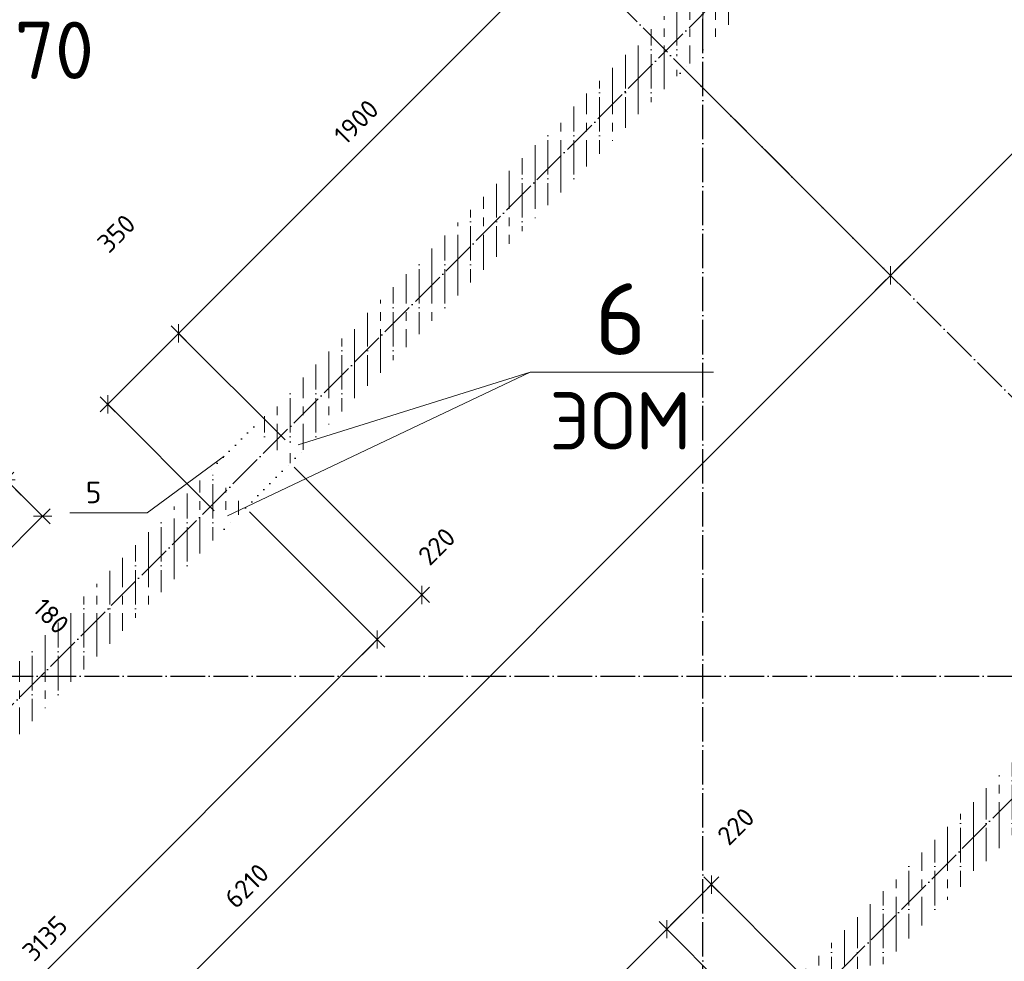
# Model space of a CAD drawing. Header units: millimetres. Extents: x -37663 to 118746, y -2869 to 47508.
# Tile 20 of 54: x 16066 to 19503, y 14205 to 17490. Entities that reach past the tile are written whole.
import ezdxf

# ---------------------------------------------------------------- set-up
doc = ezdxf.new("R2010")
doc.units = ezdxf.units.MM
doc.header["$PDMODE"] = 65
for name, pattern in [('______11', [150, 120, -15, 0, -15]), ('______5', [330, 240, -30, 30, -30]), ('______9', [30, 0, -30])]:
    doc.linetypes.add(name, pattern=pattern)
for name, color, linetype, lineweight in [('Standard', 7, 'Continuous', 25), ('Высотная отметка (окна)', 7, 'Continuous', 13), ('Ограждение_ 2D надпись', 7, 'Continuous', 13), ('Размерная линия_ общее', 7, 'Continuous', 13), ('Стена_ общее', 7, 'Continuous', 35)]:
    doc.layers.add(name, color=color, linetype=linetype, lineweight=lineweight)
doc.layers.add('Осевая линия_ общее', color=7, linetype='______5', lineweight=13, true_color=0xa0a0a0)
doc.styles.add('ISOCPEUR', font='ISOCPEUR')
doc.dimstyles.new('DIMSTYLE_13', dxfattribs={"dimtxt": 66, "dimasz": 75, "dimexe": 0, "dimexo": 0, "dimgap": 33, "dimtad": 0, "dimdec": 0, "dimrnd": 5, "dimzin": 12, "dimdsep": 46, "dimtxsty": 'ISOCPEUR', "dimblk1": 'ALL_ML_STRICH', "dimblk2": 'ALL_ML_STRICH', "dimsah": 1, "dimcen": 0, "dimclrd": 7, "dimclre": 256, "dimclrt": 7, "dimadec": 0, "dimazin": 0, "dimtfac": 1, "dimtdec": 0, "dimtix": 1, "dimtmove": 2, "dimatfit": 3, "dimfxl": 0, "dimtvp": 1.2, "dimtzin": 0, "dimlwd": 0, "dimlwe": -3, "dimarcsym": 0})
doc.dimstyles.new('DIMSTYLE_3', dxfattribs={"dimtxt": 66, "dimasz": 75, "dimexe": 0, "dimexo": 0, "dimgap": 33, "dimtad": 2, "dimdec": 0, "dimrnd": 5, "dimzin": 12, "dimdsep": 46, "dimtxsty": 'ISOCPEUR', "dimblk1": 'ALL_ML_STRICH', "dimblk2": 'ALL_ML_STRICH', "dimsah": 1, "dimcen": 0, "dimclrd": 7, "dimclre": 256, "dimclrt": 7, "dimadec": 0, "dimazin": 0, "dimtfac": 1, "dimtdec": 0, "dimtix": 1, "dimtmove": 2, "dimatfit": 3, "dimfxl": 0, "dimtzin": 0, "dimlwd": 0, "dimlwe": -3, "dimarcsym": 0})
pattern_1 = [(90, (0, 0), (-90, 6e-15), [120, -15, 0, -15]), (90, (-45, 6e-15), (-90, 6e-15), [240, -30, 30, -30])]

# ---------------------------------------------------------------- blocks, each defined once
blk = doc.blocks.new('ALL_ML_STRICH')
at = {"color": 0, "linetype": 'ByBlock', "lineweight": -2}
for p, q in [((0, -0.5), (0, 0.5)), ((-1, 0), (0.5, 0)), ((-0.3, -0.3), (0.3, 0.3))]:
    blk.add_line(p, q, dxfattribs=at)
blk = doc.blocks.new('*D192')
at = {"layer": 'DEFPOINTS', "color": 7, "linetype": 'Continuous', "lineweight": 13, "transparency": 33554687}
for p in [(20439.2, 15264.3), (14595.3, 9709.6), (15203, 9101.9)]:
    blk.add_point(p, dxfattribs=at)
at = {"layer": 'Размерная линия_ общее', "color": 253, "linetype": 'Continuous', "lineweight": -2, "true_color": 0xa0a0a0, "transparency": 33554687}
for p, q in [((20453.3, 15250.2), (20902.3, 14801.2)), ((14609.5, 9695.5), (15203, 9101.9))]:
    blk.add_line(p, q, dxfattribs=at)
at = {"layer": 'Размерная линия_ общее', "color": 7, "linetype": 'Continuous', "lineweight": -2, "transparency": 33554687}
blk.add_line((15203, 9101.9), (20902.3, 14801.2), dxfattribs=at)
at = {"layer": 'Размерная линия_ общее', "color": 7, "linetype": 'Continuous', "lineweight": 13, "transparency": 33554687, "xscale": 75, "yscale": 75, "zscale": 75}
for p, rotation in [((20902.3, 14801.2), 44.99999999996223), ((15203, 9101.9), 224.9999999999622)]:
    blk.add_blockref('ALL_ML_STRICH', p, dxfattribs=dict(at, rotation=rotation))
at = {"layer": 'Размерная линия_ общее', "color": 7, "linetype": 'Continuous', "lineweight": 13, "transparency": 33554687, "insert": (17996.3, 12012.6), "char_height": 66, "width": 264, "attachment_point": 5, "rotation": 45, "style": 'ISOCPEUR'}
blk.add_mtext('\\A1;{8060}', dxfattribs=at)
blk = doc.blocks.new('*D212')
at = {"layer": 'DEFPOINTS', "color": 7, "linetype": 'Continuous', "lineweight": 13, "transparency": 33554687}
for p in [(16018.6, 15884.7), (15557, 15423), (15684.3, 15295.8)]:
    blk.add_point(p, dxfattribs=at)
at = {"layer": 'Размерная линия_ общее', "color": 253, "linetype": 'Continuous', "lineweight": -2, "true_color": 0xa0a0a0, "transparency": 33554687}
for p, q in [((15571.1, 15437.2), (16018.6, 15884.7)), ((15698.4, 15309.9), (16145.9, 15757.4))]:
    blk.add_line(p, q, dxfattribs=at)
at = {"layer": 'Размерная линия_ общее', "color": 7, "linetype": 'Continuous', "lineweight": -2, "transparency": 33554687}
blk.add_line((16018.6, 15884.7), (16145.9, 15757.4), dxfattribs=at)
at = {"layer": 'Размерная линия_ общее', "color": 7, "linetype": 'Continuous', "lineweight": 13, "transparency": 33554687, "xscale": 75, "yscale": 75, "zscale": 75}
for p, rotation in [((16018.6, 15884.7), 134.9999999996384), ((16145.9, 15757.4), 314.9999999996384)]:
    blk.add_blockref('ALL_ML_STRICH', p, dxfattribs=dict(at, rotation=rotation))
at = {"layer": 'Размерная линия_ общее', "color": 7, "linetype": 'Continuous', "lineweight": 13, "transparency": 33554687, "insert": (16175.6, 15409.1), "char_height": 66, "width": 198, "attachment_point": 5, "rotation": 315, "style": 'ISOCPEUR'}
blk.add_mtext('\\A1;{180}', dxfattribs=at)
blk = doc.blocks.new('СЛОЖНЫЙ_ОБЪЕКТ_1')
at = {"layer": 'Осевая линия_ общее', "color": 253, "linetype": '______11', "lineweight": -3, "true_color": 0xa0a0a0, "transparency": 33554687}
for p, q in [((21086.6, 14616.9), (14623.6, 21079.9)), ((18450, -2590), (18450, 20630)), ((3543.2, 2603.2), (20704.7, 19764.7)), ((5452.4, 694), (22613.9, 17855.5)), ((-2770, 15200), (26050, 15200))]:
    blk.add_line(p, q, dxfattribs=at)
blk = doc.blocks.new('*D336')
at = {"layer": 'DEFPOINTS', "color": 7, "linetype": 'Continuous', "lineweight": 13, "transparency": 33554687}
for p in [(18385.4, 17318.1), (13994.3, 12927), (14714.4, 12206.9)]:
    blk.add_point(p, dxfattribs=at)
at = {"layer": 'Размерная линия_ общее', "color": 253, "linetype": 'Continuous', "lineweight": -2, "true_color": 0xa0a0a0, "transparency": 33554687}
for p, q in [((18399.6, 17304), (19105.5, 16598)), ((14008.4, 12912.8), (14714.4, 12206.9))]:
    blk.add_line(p, q, dxfattribs=at)
at = {"layer": 'Размерная линия_ общее', "color": 7, "linetype": 'Continuous', "lineweight": -2, "transparency": 33554687}
blk.add_line((14714.4, 12206.9), (19105.5, 16598), dxfattribs=at)
at = {"layer": 'Размерная линия_ общее', "color": 7, "linetype": 'Continuous', "lineweight": 13, "transparency": 33554687, "xscale": 75, "yscale": 75, "zscale": 75}
for p, rotation in [((19105.5, 16598), 44.99999999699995), ((14714.4, 12206.9), 224.9999999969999)]:
    blk.add_blockref('ALL_ML_STRICH', p, dxfattribs=dict(at, rotation=rotation))
at = {"layer": 'Размерная линия_ общее', "color": 7, "linetype": 'Continuous', "lineweight": 13, "transparency": 33554687, "insert": (16858.3, 14468.1), "char_height": 66, "width": 264, "attachment_point": 5, "rotation": 45, "style": 'ISOCPEUR'}
blk.add_mtext('\\A1;{6210}', dxfattribs=at)
blk = doc.blocks.new('*D337')
at = {"layer": 'DEFPOINTS', "color": 7, "linetype": 'Continuous', "lineweight": 13, "transparency": 33554687}
for p in [(19815.3, 18748), (18385.4, 17318.1), (19105.5, 16598)]:
    blk.add_point(p, dxfattribs=at)
at = {"layer": 'Размерная линия_ общее', "color": 253, "linetype": 'Continuous', "lineweight": -2, "true_color": 0xa0a0a0, "transparency": 33554687}
for p, q in [((19829.4, 18733.8), (20535.4, 18027.9)), ((18399.6, 17304), (19105.5, 16598))]:
    blk.add_line(p, q, dxfattribs=at)
at = {"layer": 'Размерная линия_ общее', "color": 7, "linetype": 'Continuous', "lineweight": -2, "transparency": 33554687}
blk.add_line((19105.5, 16598), (20535.4, 18027.9), dxfattribs=at)
at = {"layer": 'Размерная линия_ общее', "color": 7, "linetype": 'Continuous', "lineweight": 13, "transparency": 33554687, "xscale": 75, "yscale": 75, "zscale": 75}
for p, rotation in [((20535.4, 18027.9), 44.99999999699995), ((19105.5, 16598), 224.9999999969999)]:
    blk.add_blockref('ALL_ML_STRICH', p, dxfattribs=dict(at, rotation=rotation))
at = {"layer": 'Размерная линия_ общее', "color": 7, "linetype": 'Continuous', "lineweight": 13, "transparency": 33554687, "insert": (19764.1, 17374), "char_height": 66, "width": 264, "attachment_point": 5, "rotation": 45, "style": 'ISOCPEUR'}
blk.add_mtext('\\A1;{2020}', dxfattribs=at)
blk = doc.blocks.new('*D340')
at = {"layer": 'DEFPOINTS', "color": 7, "linetype": 'Continuous', "lineweight": 13, "transparency": 33554687}
for p in [(18636.4, 14005.3), (16108, 12100.2), (16419.7, 11788.5)]:
    blk.add_point(p, dxfattribs=at)
at = {"layer": 'Размерная линия_ общее', "color": 7, "linetype": 'Continuous', "lineweight": -2, "transparency": 33554687}
blk.add_line((16108, 12100.2), (18324.8, 14316.9), dxfattribs=at)
at = {"layer": 'Размерная линия_ общее', "color": 253, "linetype": 'Continuous', "lineweight": -2, "true_color": 0xa0a0a0, "transparency": 33554687}
for p, q in [((18622.3, 14019.4), (18324.8, 14316.9)), ((16405.5, 11802.7), (16108, 12100.2))]:
    blk.add_line(p, q, dxfattribs=at)
at = {"layer": 'Размерная линия_ общее', "color": 7, "linetype": 'Continuous', "lineweight": 13, "transparency": 33554687, "xscale": 75, "yscale": 75, "zscale": 75}
for p, rotation in [((18324.8, 14316.9), 44.9999999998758), ((16108, 12100.2), 224.9999999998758)]:
    blk.add_blockref('ALL_ML_STRICH', p, dxfattribs=dict(at, rotation=rotation))
at = {"layer": 'Размерная линия_ общее', "color": 7, "linetype": 'Continuous', "lineweight": 13, "transparency": 33554687, "insert": (17164.7, 13274.2), "char_height": 66, "width": 264, "attachment_point": 5, "rotation": 45, "style": 'ISOCPEUR'}
blk.add_mtext('\\A1;{3135}', dxfattribs=at)
blk = doc.blocks.new('*D341')
at = {"layer": 'DEFPOINTS', "color": 7, "linetype": 'Continuous', "lineweight": 13, "transparency": 33554687}
for p in [(18324.8, 14316.9), (18792, 14160.9), (18636.4, 14005.3)]:
    blk.add_point(p, dxfattribs=at)
at = {"layer": 'Размерная линия_ общее', "color": 7, "linetype": 'Continuous', "lineweight": -2, "transparency": 33554687}
blk.add_line((18324.8, 14316.9), (18480.4, 14472.5), dxfattribs=at)
at = {"layer": 'Размерная линия_ общее', "color": 253, "linetype": 'Continuous', "lineweight": -2, "true_color": 0xa0a0a0, "transparency": 33554687}
for p, q in [((18777.9, 14175), (18480.4, 14472.5)), ((18622.3, 14019.4), (18324.8, 14316.9))]:
    blk.add_line(p, q, dxfattribs=at)
at = {"layer": 'Размерная линия_ общее', "color": 7, "linetype": 'Continuous', "lineweight": 13, "transparency": 33554687, "xscale": 75, "yscale": 75, "zscale": 75}
for p, rotation in [((18480.4, 14472.5), 44.9999999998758), ((18324.8, 14316.9), 224.9999999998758)]:
    blk.add_blockref('ALL_ML_STRICH', p, dxfattribs=dict(at, rotation=rotation))
at = {"layer": 'Размерная линия_ общее', "color": 7, "linetype": 'Continuous', "lineweight": 13, "transparency": 33554687, "insert": (18566, 14675.6), "char_height": 66, "width": 198, "attachment_point": 5, "rotation": 45, "style": 'ISOCPEUR'}
blk.add_mtext('\\A1;{220}', dxfattribs=at)
blk = doc.blocks.new('*D344')
at = {"layer": 'DEFPOINTS', "color": 7, "linetype": 'Continuous', "lineweight": 13, "transparency": 33554687}
for p in [(16854.5, 15787.2), (14637.8, 13570.4), (15097.3, 13110.9)]:
    blk.add_point(p, dxfattribs=at)
at = {"layer": 'Размерная линия_ общее', "color": 253, "linetype": 'Continuous', "lineweight": -2, "true_color": 0xa0a0a0, "transparency": 33554687}
for p, q in [((16868.7, 15773.1), (17314.1, 15327.7)), ((14651.9, 13556.3), (15097.3, 13110.9))]:
    blk.add_line(p, q, dxfattribs=at)
at = {"layer": 'Размерная линия_ общее', "color": 7, "linetype": 'Continuous', "lineweight": -2, "transparency": 33554687}
blk.add_line((15097.3, 13110.9), (17314.1, 15327.7), dxfattribs=at)
at = {"layer": 'Размерная линия_ общее', "color": 7, "linetype": 'Continuous', "lineweight": 13, "transparency": 33554687, "xscale": 75, "yscale": 75, "zscale": 75}
for p, rotation in [((17314.1, 15327.7), 45.00000000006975), ((15097.3, 13110.9), 225.0000000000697)]:
    blk.add_blockref('ALL_ML_STRICH', p, dxfattribs=dict(at, rotation=rotation))
at = {"layer": 'Размерная линия_ общее', "color": 7, "linetype": 'Continuous', "lineweight": 13, "transparency": 33554687, "insert": (16154, 14285), "char_height": 66, "width": 264, "attachment_point": 5, "rotation": 45, "style": 'ISOCPEUR'}
blk.add_mtext('\\A1;{3135}', dxfattribs=at)
blk = doc.blocks.new('*D345')
at = {"layer": 'DEFPOINTS', "color": 7, "linetype": 'Continuous', "lineweight": 13, "transparency": 33554687}
for p in [(17010.1, 15942.8), (16854.5, 15787.2), (17314.1, 15327.7)]:
    blk.add_point(p, dxfattribs=at)
at = {"layer": 'Размерная линия_ общее', "color": 253, "linetype": 'Continuous', "lineweight": -2, "true_color": 0xa0a0a0, "transparency": 33554687}
for p, q in [((17024.2, 15928.6), (17469.7, 15483.2)), ((16868.7, 15773.1), (17314.1, 15327.7))]:
    blk.add_line(p, q, dxfattribs=at)
at = {"layer": 'Размерная линия_ общее', "color": 7, "linetype": 'Continuous', "lineweight": -2, "transparency": 33554687}
blk.add_line((17314.1, 15327.7), (17469.7, 15483.2), dxfattribs=at)
at = {"layer": 'Размерная линия_ общее', "color": 7, "linetype": 'Continuous', "lineweight": 13, "transparency": 33554687, "xscale": 75, "yscale": 75, "zscale": 75}
for p, rotation in [((17469.7, 15483.2), 45.00000000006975), ((17314.1, 15327.7), 225.0000000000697)]:
    blk.add_blockref('ALL_ML_STRICH', p, dxfattribs=dict(at, rotation=rotation))
at = {"layer": 'Размерная линия_ общее', "color": 7, "linetype": 'Continuous', "lineweight": 13, "transparency": 33554687, "insert": (17521.9, 15652.5), "char_height": 66, "width": 198, "attachment_point": 5, "rotation": 45, "style": 'ISOCPEUR'}
blk.add_mtext('\\A1;{220}', dxfattribs=at)
blk = doc.blocks.new('*D359')
at = {"layer": 'DEFPOINTS', "color": 7, "linetype": 'Continuous', "lineweight": 13, "transparency": 33554687}
for p in [(16373.2, 16148.3), (17006.6, 16009.9), (16759.1, 15762.5)]:
    blk.add_point(p, dxfattribs=at)
at = {"layer": 'Размерная линия_ общее', "color": 7, "linetype": 'Continuous', "lineweight": -2, "transparency": 33554687}
blk.add_line((16373.2, 16148.3), (16620.7, 16395.8), dxfattribs=at)
at = {"layer": 'Размерная линия_ общее', "color": 253, "linetype": 'Continuous', "lineweight": -2, "true_color": 0xa0a0a0, "transparency": 33554687}
for p, q in [((16992.4, 16024.1), (16620.7, 16395.8)), ((16744.9, 15776.6), (16373.2, 16148.3))]:
    blk.add_line(p, q, dxfattribs=at)
at = {"layer": 'Размерная линия_ общее', "color": 7, "linetype": 'Continuous', "lineweight": 13, "transparency": 33554687, "xscale": 75, "yscale": 75, "zscale": 75}
for p, rotation in [((16620.7, 16395.8), 45.00000000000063), ((16373.2, 16148.3), 225.0000000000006)]:
    blk.add_blockref('ALL_ML_STRICH', p, dxfattribs=dict(at, rotation=rotation))
at = {"layer": 'Размерная линия_ общее', "color": 7, "linetype": 'Continuous', "lineweight": 13, "transparency": 33554687, "insert": (16403.5, 16744.3), "char_height": 66, "width": 198, "attachment_point": 5, "rotation": 45, "style": 'ISOCPEUR'}
blk.add_mtext('\\A1;{350}', dxfattribs=at)
blk = doc.blocks.new('*D360')
at = {"layer": 'DEFPOINTS', "color": 7, "linetype": 'Continuous', "lineweight": 13, "transparency": 33554687}
for p in [(18066.1, 17637.4), (16620.7, 16395.8), (17006.6, 16009.9)]:
    blk.add_point(p, dxfattribs=at)
at = {"layer": 'Размерная линия_ общее', "color": 7, "linetype": 'Continuous', "lineweight": -2, "transparency": 33554687}
blk.add_line((16620.7, 16395.8), (17964.2, 17739.3), dxfattribs=at)
at = {"layer": 'Размерная линия_ общее', "color": 253, "linetype": 'Continuous', "lineweight": -2, "true_color": 0xa0a0a0, "transparency": 33554687}
for p, q in [((18052, 17651.6), (17964.2, 17739.3)), ((16992.4, 16024.1), (16620.7, 16395.8))]:
    blk.add_line(p, q, dxfattribs=at)
at = {"layer": 'Размерная линия_ общее', "color": 7, "linetype": 'Continuous', "lineweight": 13, "transparency": 33554687, "xscale": 75, "yscale": 75, "zscale": 75}
for p, rotation in [((17964.2, 17739.3), 45.00000000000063), ((16620.7, 16395.8), 225.0000000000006)]:
    blk.add_blockref('ALL_ML_STRICH', p, dxfattribs=dict(at, rotation=rotation))
at = {"layer": 'Размерная линия_ общее', "color": 7, "linetype": 'Continuous', "lineweight": 13, "transparency": 33554687, "insert": (17240.8, 17133.3), "char_height": 66, "width": 264, "attachment_point": 5, "rotation": 45, "style": 'ISOCPEUR'}
blk.add_mtext('\\A1;{1900}', dxfattribs=at)

msp = doc.modelspace()

# ---------------------------------------------------------------- hatches: boundary and pattern name
at = {"layer": 'Стена_ общее', "linetype": 'Continuous', "lineweight": 18, "transparency": 33554687}
h = msp.add_hatch(dxfattribs=at)
h.set_pattern_fill('__________541', scale=30, style=0, pattern_type=2)
h.set_pattern_definition(pattern_1)
h.paths.add_polyline_path([(17056.1, 15988.7), (18371.3, 17304), (18335.9, 17339.3), (18364.2, 17367.6), (18399.6, 17332.2), (18845, 17777.7), (18717.8, 17905), (16882.8, 16070.1), (17010.1, 15942.8), (17027.8, 15960.5), (16992.4, 15995.8), (17020.7, 16024.1)], flags=0)
h = msp.add_hatch(dxfattribs=at)
h.set_pattern_fill('__________541', scale=30, style=0, pattern_type=2)
h.set_pattern_definition(pattern_1)
h.paths.add_polyline_path([(20626.9, 15995.8), (18792, 14160.9), (18919.3, 14033.6), (20754.2, 15868.5)], flags=0)
h = msp.add_hatch(dxfattribs=at)
h.set_pattern_fill('__________541', scale=30, style=0, pattern_type=2)
h.set_pattern_definition(pattern_1)
h.paths.add_polyline_path([(16727.3, 15914.5), (15896.4, 15083.6), (16023.7, 14956.4), (16780.3, 15713), (16744.9, 15748.3), (16773.2, 15776.6), (16808.6, 15741.2), (16854.5, 15787.2)], flags=0)

# ---------------------------------------------------------------- linework, layer by layer
at = {"layer": 'Высотная отметка (окна)', "color": 7, "linetype": 'Continuous', "lineweight": 13, "transparency": 33554687}
msp.add_line((16790.9, 15758.9), (17848.2, 16260.7), dxfattribs=at)
at = {"layer": 'Ограждение_ 2D надпись', "color": 7, "linetype": 'Continuous', "lineweight": 13, "transparency": 33554687}
msp.add_lwpolyline([(17038.4, 16006.4), (17848.2, 16260.7), (18488.2, 16260.7)], dxfattribs=at)
at = {"layer": 'Осевая линия_ общее', "color": 7, "linetype": 'Continuous', "lineweight": 13, "transparency": 33554687}
msp.add_lwpolyline([(16780.3, 15967.6), (16511.3, 15769.7), (16241.3, 15769.7)], dxfattribs=at)
at = {"layer": 'Стена_ общее', "color": 7, "linetype": '______9', "lineweight": -3, "transparency": 33554687}
for p, q in [((18371.3, 17304), (18399.6, 17332.2)), ((16882.8, 16070.1), (16727.3, 15914.5)), ((16882.8, 16070.1), (16727.3, 15914.5)), ((17027.8, 15960.5), (17056.1, 15988.7)), ((16854.5, 15787.2), (17010.1, 15942.8)), ((16854.5, 15787.2), (17010.1, 15942.8)), ((16780.3, 15713), (16808.6, 15741.2))]:
    msp.add_line(p, q, dxfattribs=at)

# ---------------------------------------------------------------- block references
at = {"layer": 'Осевая линия_ общее', "color": 253, "linetype": '______11', "lineweight": -3, "true_color": 0xa0a0a0, "transparency": 33554687}
msp.add_blockref('СЛОЖНЫЙ_ОБЪЕКТ_1', (0, 0), dxfattribs=at)

# ---------------------------------------------------------------- texts
at = {"layer": 'Standard', "color": 7, "linetype": 'Continuous', "lineweight": 25, "transparency": 33554687, "insert": (16296.6, 15803.2), "char_height": 75, "width": 81.667, "attachment_point": 7, "style": 'ISOCPEUR'}
msp.add_mtext('\\A1;{\\fISOCPEUR|i0|b0;\\H75.000000;\\W1.000000;\\C7;5}\\P', dxfattribs=at)
at = {"layer": 'Высотная отметка (окна)', "color": 7, "linetype": 'Continuous', "lineweight": 13, "transparency": 33554687, "insert": (14405.3, 17483.5), "char_height": 60, "width": 2005.98, "attachment_point": 1, "style": 'ISOCPEUR'}
msp.add_mtext('\\A1;{\\fISOCPEUR|i0|b0;\\H200.000000;\\W1.000000;\\C7;отм. низ -0.170}\\P', dxfattribs=at)
at = {"layer": 'Ограждение_ 2D надпись', "color": 7, "linetype": 'Continuous', "lineweight": 13, "transparency": 33554687, "style": 'ISOCPEUR'}
for s, insert, char_height, width, attachment_point in [('\\A1;{\\fISOCPEUR|i0|b0;\\H250.000000;\\W1.000000;\\C7;6}\\P', (18163.2, 16320.7), 75, 272.222, 8), ('\\A1;{\\fISOCPEUR|i0|b0;\\H200.000000;\\W1.000000;\\C7;ЭОМ}\\P', (18163.2, 16190.7), 60, 592.593, 2)]:
    msp.add_mtext(s, dxfattribs=dict(at, insert=insert, char_height=char_height, width=width, attachment_point=attachment_point))

# ---------------------------------------------------------------- dimensions: what is measured, and where the dimension line sits
at = {"layer": 'Размерная линия_ общее', "color": 7, "linetype": 'Continuous', "lineweight": 13, "transparency": 33554687}
for base, p1, p2, angle, dimstyle, picture, middle in [((20535.4, 18027.9), (18399.6, 17304), (19829.4, 18733.8), 45, 'DIMSTYLE_3', '*D337', (19764.1, 17374)), ((17964.2, 17739.3), (16992.4, 16024.1), (18052, 17651.6), 45, 'DIMSTYLE_3', '*D360', (17240.8, 17133.3)), ((19105.5, 16598), (14008.4, 12912.8), (18399.6, 17304), 45, 'DIMSTYLE_3', '*D336', (16858.3, 14468.1)), ((16620.7, 16395.8), (16744.9, 15776.6), (16992.4, 16024.1), 45, 'DIMSTYLE_3', '*D359', (16403.5, 16744.3)), ((17469.7, 15483.2), (16868.7, 15773.1), (17024.2, 15928.6), 45, 'DIMSTYLE_3', '*D345', (17521.9, 15652.5)), ((16145.9, 15757.4), (15571.1, 15437.2), (15698.4, 15309.9), 315, 'DIMSTYLE_13', '*D212', (16175.6, 15409.1)), ((17314.1, 15327.7), (14651.9, 13556.3), (16868.7, 15773.1), 45, 'DIMSTYLE_3', '*D344', (16154, 14285)), ((20902.3, 14801.2), (14609.5, 9695.5), (20453.3, 15250.2), 45, 'DIMSTYLE_3', '*D192', (17996.3, 12012.6)), ((18480.4, 14472.5), (18622.3, 14019.4), (18777.9, 14175), 45, 'DIMSTYLE_3', '*D341', (18566, 14675.6)), ((18324.8, 14316.9), (16405.5, 11802.7), (18622.3, 14019.4), 45, 'DIMSTYLE_3', '*D340', (17164.7, 13274.2))]:
    dim = msp.add_linear_dim(base=base, p1=p1, p2=p2, angle=angle, dimstyle=dimstyle, override={"dimpost": '<>', "dimclrd": 7, "dimclre": 253, "dimclrt": 7, "dimlwd": 0, "dimlwe": 65533}, dxfattribs=at)
    dim.commit()
    dim.dimension.update_dxf_attribs({"geometry": picture, "text_midpoint": middle, "dimtype": 160})

doc.saveas('drawing.dxf')
